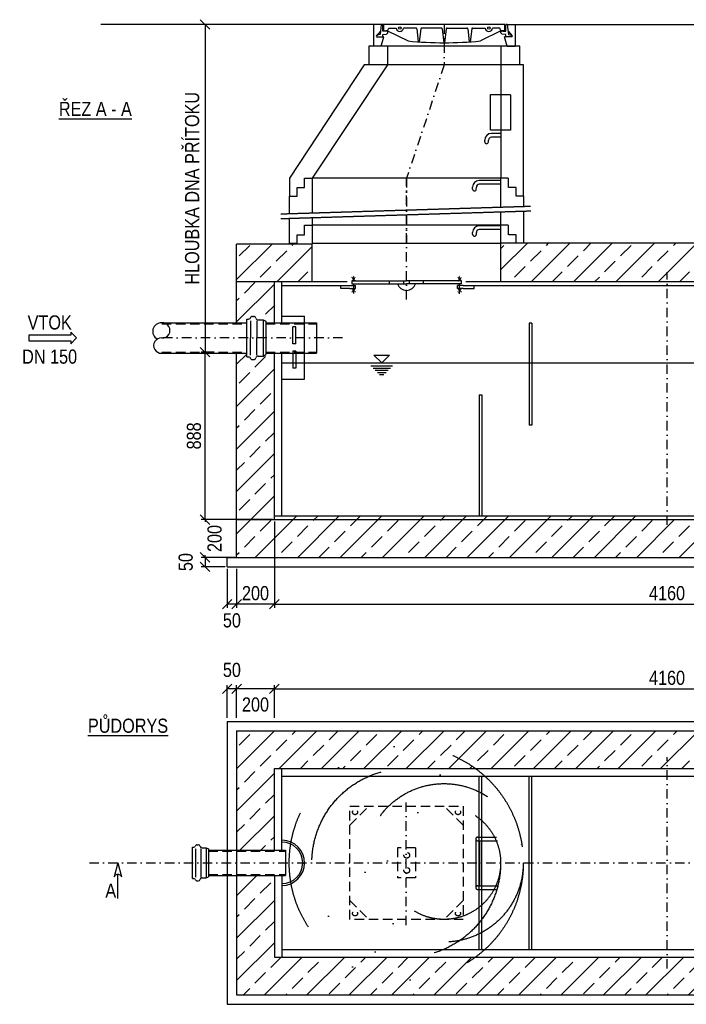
# Model space of a CAD drawing. Header units: millimetres. Extents: x 1 to 417021, y 3 to 99846.
# Tile 11 of 53: x 316206 to 319737, y 85414 to 90634. Entities that reach past the tile are written whole.
import ezdxf
from ezdxf.enums import TextEntityAlignment as Align

# ---------------------------------------------------------------- set-up
doc = ezdxf.new("R2010")
doc.units = ezdxf.units.MM
for name, pattern in [('DASHDOT', [1, 0.5, -0.25, 0, -0.25]), ('DASHED', [0.75, 0.5, -0.25]), ('DĚLICÍ', [31.75, 12.7, -6.35, 0, -6.35, 0, -6.35])]:
    doc.linetypes.add(name, pattern=pattern)
doc.layers.get('Defpoints').update_dxf_attribs({"color": 6, "lineweight": 5})
for name, color, linetype in [('AS-Koty', 4, 'Continuous'), ('AS-Nevid', 241, 'DASHED'), ('AS-Obrys', 7, 'Continuous'), ('AS-Osy', 4, 'DASHDOT'), ('AS-Srafy', 4, 'Continuous'), ('AS-Text', 7, 'Continuous')]:
    doc.layers.add(name, color=color, linetype=linetype)
doc.styles.add('ROMANS', font='ARIALN.TTF')
doc.styles.get("Standard").update_dxf_attribs({"font": 'arial.ttf'})
doc.dimstyles.new('K25', dxfattribs={"dimtxt": 50, "dimasz": 50, "dimexe": 20, "dimexo": 10, "dimgap": 20, "dimtad": 1, "dimdec": 0, "dimzin": 0, "dimtxsty": 'ROMANS', "dimblk": 'OBLIQUE', "dimcen": -40, "dimclrd": 4, "dimclre": 4, "dimclrt": 7, "dimadec": 0, "dimazin": 0, "dimtfac": 1, "dimtdec": 0, "dimtofl": 0, "dimtmove": 2, "dimatfit": 3, "dimldrblk": 'OBLIQUE', "dimfxl": 1, "dimtolj": 1, "dimarcsym": 0})

# ---------------------------------------------------------------- blocks, each defined once
blk = doc.blocks.new('ACTRIX_1')
at = {"color": 7, "linetype": 'Continuous', "ltscale": 25.4}
for p, q in [((28.8, 3.1), (0, 3.1)), ((35, 0), (28.8, 6.2)), ((28.8, 6.2), (28.8, 3.1)), ((28.8, -6.2), (35, 0)), ((0, -3.1), (28.8, -3.1)), ((28.8, -3.1), (28.8, -6.2))]:
    blk.add_line(p, q, dxfattribs=at)
at = {"layer": 'AS-Text', "linetype": 'Continuous', "ltscale": 25.4, "flags": 128}
blk.add_lwpolyline([(-15.7, -3.1), (28.8, -3.1), (28.8, -6.2), (35, 0), (28.8, 6.2), (28.8, 3.1), (-15.7, 3.1)], close=True, dxfattribs=at)
at = {"flags": 1}
blk.add_attdef('Text', (0, 0), '', height=0.125, dxfattribs=at)
blk = doc.blocks.new('_Oblique')
at = {"color": 0, "linetype": 'ByBlock', "lineweight": -2}
blk.add_line((-0.5, -0.5), (0.5, 0.5), dxfattribs=at)
blk = doc.blocks.new('*D162')
at = {"layer": 'AS-Koty', "color": 4, "linetype": 'Continuous', "lineweight": -2, "transparency": 16777216}
for p, q in [((317359.1, 90609.4), (317167.4, 90609.4)), ((317187.4, 90609.4), (317187.4, 88871.8)), ((317235.9, 88871.8), (317167.4, 88871.8))]:
    blk.add_line(p, q, dxfattribs=at)
at = {"layer": 'Defpoints', "color": 0, "linetype": 'Continuous', "transparency": 16777216}
for p in [(317369.1, 90609.4), (317187.4, 88871.8), (317245.9, 88871.8)]:
    blk.add_point(p, dxfattribs=at)
at = {"layer": 'AS-Koty', "color": 4, "linetype": 'Continuous', "lineweight": -2, "transparency": 16777216, "xscale": 50, "yscale": 50, "zscale": 50}
for p, rotation in [((317187.4, 90609.4), 90), ((317187.4, 88871.8), 270)]:
    blk.add_blockref('_Oblique', p, dxfattribs=dict(at, rotation=rotation))
at = {"layer": 'AS-Koty', "color": 7, "linetype": 'Continuous', "transparency": 16777216, "insert": (317119.5, 89740.6), "char_height": 75, "attachment_point": 5, "rotation": 90, "style": 'ROMANS'}
blk.add_mtext('\\A1;HLOUBKA DNA PŘÍTOKU', dxfattribs=at)
blk = doc.blocks.new('*D177')
at = {"layer": 'AS-Koty', "color": 4, "linetype": 'Continuous', "lineweight": -2, "transparency": 16777216}
for p, q in [((317554.8, 87974.3), (317554.8, 87515.4)), ((321714.8, 87974.3), (321714.8, 87515.4)), ((317554.8, 87535.4), (321714.8, 87535.4))]:
    blk.add_line(p, q, dxfattribs=at)
at = {"layer": 'Defpoints', "color": 0, "linetype": 'Continuous', "transparency": 16777216}
for p in [(317554.8, 87984.3), (321714.8, 87984.3), (321714.8, 87535.4)]:
    blk.add_point(p, dxfattribs=at)
at = {"layer": 'AS-Koty', "color": 4, "linetype": 'Continuous', "lineweight": -2, "transparency": 16777216, "xscale": 50, "yscale": 50, "zscale": 50, "rotation": 180}
blk.add_blockref('_Oblique', (317554.8, 87535.4), dxfattribs=at)
at = {"layer": 'AS-Koty', "color": 4, "linetype": 'Continuous', "lineweight": -2, "transparency": 16777216, "xscale": 50, "yscale": 50, "zscale": 50}
blk.add_blockref('_Oblique', (321714.8, 87535.4), dxfattribs=at)
at = {"layer": 'AS-Koty', "color": 7, "linetype": 'Continuous', "transparency": 16777216, "insert": (319634.8, 87593.7), "char_height": 75, "attachment_point": 5, "style": 'ROMANS'}
blk.add_mtext('\\A1;4160', dxfattribs=at)
blk = doc.blocks.new('*D178')
at = {"layer": 'AS-Koty', "color": 4, "linetype": 'Continuous', "lineweight": -2, "transparency": 16777216}
for p, q in [((317235.9, 88871.8), (317167.4, 88871.8)), ((317187.4, 87983.8), (317187.4, 88871.8)), ((317544.8, 87983.8), (317167.4, 87983.8))]:
    blk.add_line(p, q, dxfattribs=at)
at = {"layer": 'Defpoints', "color": 0, "linetype": 'Continuous', "transparency": 16777216}
for p in [(317187.4, 88871.8), (317245.9, 88871.8), (317554.8, 87983.8)]:
    blk.add_point(p, dxfattribs=at)
at = {"layer": 'AS-Koty', "color": 4, "linetype": 'Continuous', "lineweight": -2, "transparency": 16777216, "xscale": 50, "yscale": 50, "zscale": 50}
for p, rotation in [((317187.4, 88871.8), 90), ((317187.4, 87983.8), 270)]:
    blk.add_blockref('_Oblique', p, dxfattribs=dict(at, rotation=rotation))
at = {"layer": 'AS-Koty', "color": 7, "linetype": 'Continuous', "transparency": 16777216, "insert": (317129.1, 88427.8), "char_height": 75, "attachment_point": 5, "rotation": 90, "style": 'ROMANS'}
blk.add_mtext('\\A1;888', dxfattribs=at)
blk = doc.blocks.new('*D186')
at = {"layer": 'AS-Koty', "color": 4, "linetype": 'Continuous', "lineweight": -2, "transparency": 16777216}
for p, q in [((317554.8, 86933.9), (317554.8, 87106.5)), ((317554.8, 87086.5), (321714.8, 87086.5)), ((321714.8, 86933.9), (321714.8, 87106.5))]:
    blk.add_line(p, q, dxfattribs=at)
at = {"layer": 'Defpoints', "color": 0, "linetype": 'Continuous', "transparency": 16777216}
for p in [(321714.8, 87086.5), (317554.8, 86923.9), (321714.8, 86923.9)]:
    blk.add_point(p, dxfattribs=at)
at = {"layer": 'AS-Koty', "color": 4, "linetype": 'Continuous', "lineweight": -2, "transparency": 16777216, "xscale": 50, "yscale": 50, "zscale": 50, "rotation": 180}
blk.add_blockref('_Oblique', (317554.8, 87086.5), dxfattribs=at)
at = {"layer": 'AS-Koty', "color": 4, "linetype": 'Continuous', "lineweight": -2, "transparency": 16777216, "xscale": 50, "yscale": 50, "zscale": 50}
blk.add_blockref('_Oblique', (321714.8, 87086.5), dxfattribs=at)
at = {"layer": 'AS-Koty', "color": 7, "linetype": 'Continuous', "transparency": 16777216, "insert": (319634.8, 87144.8), "char_height": 75, "attachment_point": 5, "style": 'ROMANS'}
blk.add_mtext('\\A1;4160', dxfattribs=at)
blk = doc.blocks.new('*D187')
at = {"layer": 'AS-Koty', "color": 4, "linetype": 'Continuous', "lineweight": -2, "transparency": 16777216}
for p, q in [((317354.8, 86933.9), (317354.8, 87106.5)), ((317554.8, 87086.5), (317354.8, 87086.5)), ((317554.8, 86933.9), (317554.8, 87106.5))]:
    blk.add_line(p, q, dxfattribs=at)
at = {"layer": 'Defpoints', "color": 0, "linetype": 'Continuous', "transparency": 16777216}
for p in [(317354.8, 87086.5), (317354.8, 86923.9), (317554.8, 86923.9)]:
    blk.add_point(p, dxfattribs=at)
at = {"layer": 'AS-Koty', "color": 4, "linetype": 'Continuous', "lineweight": -2, "transparency": 16777216, "xscale": 50, "yscale": 50, "zscale": 50, "rotation": 180}
blk.add_blockref('_Oblique', (317354.8, 87086.5), dxfattribs=at)
at = {"layer": 'AS-Koty', "color": 4, "linetype": 'Continuous', "lineweight": -2, "transparency": 16777216, "xscale": 50, "yscale": 50, "zscale": 50}
blk.add_blockref('_Oblique', (317554.8, 87086.5), dxfattribs=at)
at = {"layer": 'AS-Koty', "color": 7, "linetype": 'Continuous', "transparency": 16777216, "insert": (317454.8, 87003.4), "char_height": 75, "attachment_point": 5, "style": 'ROMANS'}
blk.add_mtext('\\A1;200', dxfattribs=at)
blk = doc.blocks.new('*D188')
at = {"layer": 'AS-Koty', "color": 4, "linetype": 'Continuous', "lineweight": -2, "transparency": 16777216}
for p, q in [((317304.8, 86933.9), (317304.8, 87106.5)), ((317354.8, 87086.5), (317304.8, 87086.5)), ((317354.8, 86933.9), (317354.8, 87106.5))]:
    blk.add_line(p, q, dxfattribs=at)
at = {"layer": 'Defpoints', "color": 0, "linetype": 'Continuous', "transparency": 16777216}
for p in [(317304.8, 87086.5), (317304.8, 86923.9), (317354.8, 86923.9)]:
    blk.add_point(p, dxfattribs=at)
at = {"layer": 'AS-Koty', "color": 4, "linetype": 'Continuous', "lineweight": -2, "transparency": 16777216, "xscale": 50, "yscale": 50, "zscale": 50, "rotation": 180}
blk.add_blockref('_Oblique', (317304.8, 87086.5), dxfattribs=at)
at = {"layer": 'AS-Koty', "color": 4, "linetype": 'Continuous', "lineweight": -2, "transparency": 16777216, "xscale": 50, "yscale": 50, "zscale": 50}
blk.add_blockref('_Oblique', (317354.8, 87086.5), dxfattribs=at)
at = {"layer": 'AS-Koty', "color": 7, "linetype": 'Continuous', "transparency": 16777216, "insert": (317329.8, 87186.7), "char_height": 75, "attachment_point": 5, "style": 'ROMANS'}
blk.add_mtext('\\A1;50', dxfattribs=at)
blk = doc.blocks.new('*D189')
at = {"layer": 'AS-Koty', "color": 4, "linetype": 'Continuous', "lineweight": -2, "transparency": 16777216}
for p, q in [((317354.8, 87723.8), (317354.8, 87515.4)), ((317554.8, 87723.8), (317554.8, 87515.4)), ((317554.8, 87535.4), (317354.8, 87535.4))]:
    blk.add_line(p, q, dxfattribs=at)
at = {"layer": 'Defpoints', "color": 0, "linetype": 'Continuous', "transparency": 16777216}
for p in [(317354.8, 87733.8), (317554.8, 87733.8), (317354.8, 87535.4)]:
    blk.add_point(p, dxfattribs=at)
at = {"layer": 'AS-Koty', "color": 4, "linetype": 'Continuous', "lineweight": -2, "transparency": 16777216, "xscale": 50, "yscale": 50, "zscale": 50, "rotation": 180}
blk.add_blockref('_Oblique', (317354.8, 87535.4), dxfattribs=at)
at = {"layer": 'AS-Koty', "color": 4, "linetype": 'Continuous', "lineweight": -2, "transparency": 16777216, "xscale": 50, "yscale": 50, "zscale": 50}
blk.add_blockref('_Oblique', (317554.8, 87535.4), dxfattribs=at)
at = {"layer": 'AS-Koty', "color": 7, "linetype": 'Continuous', "transparency": 16777216, "insert": (317454.8, 87593.7), "char_height": 75, "attachment_point": 5, "style": 'ROMANS'}
blk.add_mtext('\\A1;200', dxfattribs=at)
blk = doc.blocks.new('*D190')
at = {"layer": 'AS-Koty', "color": 4, "linetype": 'Continuous', "lineweight": -2, "transparency": 16777216}
for p, q in [((317304.8, 87723.8), (317304.8, 87515.4)), ((317354.8, 87723.8), (317354.8, 87515.4)), ((317354.8, 87535.4), (317304.8, 87535.4))]:
    blk.add_line(p, q, dxfattribs=at)
at = {"layer": 'Defpoints', "color": 0, "linetype": 'Continuous', "transparency": 16777216}
for p in [(317304.8, 87733.8), (317354.8, 87733.8), (317304.8, 87535.4)]:
    blk.add_point(p, dxfattribs=at)
at = {"layer": 'AS-Koty', "color": 4, "linetype": 'Continuous', "lineweight": -2, "transparency": 16777216, "xscale": 50, "yscale": 50, "zscale": 50, "rotation": 180}
blk.add_blockref('_Oblique', (317304.8, 87535.4), dxfattribs=at)
at = {"layer": 'AS-Koty', "color": 4, "linetype": 'Continuous', "lineweight": -2, "transparency": 16777216, "xscale": 50, "yscale": 50, "zscale": 50}
blk.add_blockref('_Oblique', (317354.8, 87535.4), dxfattribs=at)
at = {"layer": 'AS-Koty', "color": 7, "linetype": 'Continuous', "transparency": 16777216, "insert": (317329.8, 87449.3), "char_height": 75, "attachment_point": 5, "style": 'ROMANS'}
blk.add_mtext('\\A1;50', dxfattribs=at)
blk = doc.blocks.new('*D191')
at = {"layer": 'AS-Koty', "color": 4, "linetype": 'Continuous', "lineweight": -2, "transparency": 16777216}
for p, q in [((317336.7, 87983.8), (317167.4, 87983.8)), ((317187.4, 87983.8), (317187.4, 87972.2)), ((317344.8, 87783.8), (317167.4, 87783.8)), ((317187.4, 87783.8), (317187.4, 87795.5))]:
    blk.add_line(p, q, dxfattribs=at)
at = {"layer": 'Defpoints', "color": 0, "linetype": 'Continuous', "transparency": 16777216}
for p in [(317346.7, 87983.8), (317187.4, 87783.8), (317354.8, 87783.8)]:
    blk.add_point(p, dxfattribs=at)
at = {"layer": 'AS-Koty', "color": 4, "linetype": 'Continuous', "lineweight": -2, "transparency": 16777216, "xscale": 50, "yscale": 50, "zscale": 50}
for p, rotation in [((317187.4, 87983.8), 90), ((317187.4, 87783.8), 270)]:
    blk.add_blockref('_Oblique', p, dxfattribs=dict(at, rotation=rotation))
at = {"layer": 'AS-Koty', "color": 7, "linetype": 'Continuous', "transparency": 16777216, "insert": (317238.3, 87883.8), "char_height": 75, "attachment_point": 5, "rotation": 90, "style": 'ROMANS'}
blk.add_mtext('\\A1;200', dxfattribs=at)
blk = doc.blocks.new('*D192')
at = {"layer": 'AS-Koty', "color": 4, "linetype": 'Continuous', "lineweight": -2, "transparency": 16777216}
for p, q in [((317344.8, 87783.8), (317167.4, 87783.8)), ((317187.4, 87783.8), (317187.4, 87733.8)), ((317294.8, 87733.8), (317167.4, 87733.8))]:
    blk.add_line(p, q, dxfattribs=at)
at = {"layer": 'Defpoints', "color": 0, "linetype": 'Continuous', "transparency": 16777216}
for p in [(317354.8, 87783.8), (317187.4, 87733.8), (317304.8, 87733.8)]:
    blk.add_point(p, dxfattribs=at)
at = {"layer": 'AS-Koty', "color": 4, "linetype": 'Continuous', "lineweight": -2, "transparency": 16777216, "xscale": 50, "yscale": 50, "zscale": 50}
for p, rotation in [((317187.4, 87783.8), 90), ((317187.4, 87733.8), 270)]:
    blk.add_blockref('_Oblique', p, dxfattribs=dict(at, rotation=rotation))
at = {"layer": 'AS-Koty', "color": 7, "linetype": 'Continuous', "transparency": 16777216, "insert": (317085.2, 87758.8), "char_height": 75, "attachment_point": 5, "rotation": 90, "style": 'ROMANS'}
blk.add_mtext('\\A1;50', dxfattribs=at)

msp = doc.modelspace()

# ---------------------------------------------------------------- hatches: boundary and pattern name
at = {"layer": 'AS-Srafy'}
h = msp.add_hatch(dxfattribs=at)
h.set_pattern_fill('ANSI33', color=256, scale=25, style=0)
h.paths.add_polyline_path([(317754.824, 89444.351), (317354.824, 89444.351), (317354.824, 89244.351), (317554.824, 89244.351), (317754.824, 89244.351)])
h.paths.add_polyline_path([(317554.824, 89244.351), (317354.824, 89244.351), (317354.824, 89027.198), (317409.304, 89027.198), (317409.304, 89046.883), (317416.951, 89046.883, 0.19152204), (317425.78, 89050.394, -0.32679362), (317438.238, 89061.517), (317445.108, 89061.517, -0.30920035), (317457.349, 89051.271, 0.32582716), (317469.59, 89042.347), (317495.417, 89042.347), (317509.831, 89035.234), (317509.831, 89027.198), (317554.824, 89027.198)])
h.paths.add_polyline_path([(317554.824, 88866.484), (317509.831, 88866.484), (317509.831, 88858.448), (317495.417, 88851.336), (317469.59, 88851.336, 0.32582716), (317457.349, 88842.411, -0.30920035), (317445.108, 88832.165), (317438.238, 88832.165, -0.32679362), (317425.78, 88843.289, 0.19152204), (317416.951, 88846.799), (317409.304, 88846.799), (317409.304, 88866.484), (317354.824, 88866.484), (317354.824, 87983.841), (317554.824, 87983.841)], flags=17)
h.paths.add_polyline_path([(321914.824, 87984.341), (321914.824, 88803.637), (321674.824, 88803.637), (321674.824, 88004.341), (317554.824, 88004.341), (317554.824, 88866.484), (317509.831, 88866.484), (317509.831, 88858.448), (317495.417, 88851.336), (317469.59, 88851.336, 0.32582716), (317457.349, 88842.411, -0.30920035), (317445.108, 88832.165), (317438.238, 88832.165, -0.32679362), (317425.78, 88843.289, 0.19152204), (317416.951, 88846.799), (317409.304, 88846.799), (317409.304, 88866.484), (317354.824, 88866.484), (317354.824, 87983.841), (317354.824, 87783.841), (321914.824, 87783.841)])
h.paths.add_polyline_path([(321714.824, 88803.637), (321674.824, 88803.637), (321674.824, 88004.341), (321714.824, 88004.341)], flags=16)
h.paths.add_polyline_path([(321714.824, 88004.341), (319634.824, 88004.341), (319634.824, 87984.341), (321714.824, 87984.341)], flags=16)
h = msp.add_hatch(dxfattribs=at)
h.set_pattern_fill('ANSI33', color=256, scale=25, style=0)
h.paths.add_polyline_path([(320394.824, 89449.351), (318754.824, 89449.352), (318754.824, 89244.351), (320394.824, 89244.351)])
h = msp.add_hatch(dxfattribs=at)
h.set_pattern_fill('ANSI33', color=256, scale=25, style=0)
h.paths.add_polyline_path([(317554.824, 88866.484), (317509.831, 88866.484), (317509.831, 88858.448), (317495.417, 88851.336), (317469.59, 88851.336, 0.32582716), (317457.349, 88842.411, -0.30920035), (317445.108, 88832.165), (317438.238, 88832.165, -0.32679362), (317425.78, 88843.289, 0.19152204), (317416.951, 88846.799), (317409.304, 88846.799), (317409.304, 88866.484), (317354.824, 88866.484), (317354.824, 87983.841), (317554.824, 87983.841)])
h = msp.add_hatch(dxfattribs=at)
h.set_pattern_fill('ANSI33', color=256, scale=25, style=0)
h.set_pattern_definition([(45, (0, 774.63), (-112.2532, 112.2532), []), (45, (112.25, 774.63), (-112.2532, 112.2532), [79.375, -39.6875])])
h.paths.add_polyline_path([(318620.062, 86664.267), (320646.85, 86664.267, -0.32732683), (321380.062, 86664.267), (321714.824, 86664.267), (321714.824, 86235.695), (321914.824, 86235.695), (321914.824, 86864.267), (317354.824, 86864.267), (317354.824, 86231.231), (317554.824, 86231.231), (317554.824, 86664.267), (317886.85, 86664.267, -0.32732688)])
h.paths.add_polyline_path([(321914.824, 86092.839), (321714.824, 86092.839), (321714.824, 85664.267), (321380.062, 85664.267, -0.32732684), (320646.85, 85664.267), (318620.062, 85664.267, -0.32732679), (317886.85, 85664.267), (317554.824, 85664.267), (317554.824, 86097.303), (317354.824, 86097.303), (317354.824, 85464.267), (321914.824, 85464.267)])
h.paths.add_polyline_path([(321380.062, 85664.267), (320646.85, 85664.267, 0.32732684)], flags=17)
h.paths.add_polyline_path([(320646.85, 86664.267), (321380.062, 86664.267, 0.32732683)], flags=17)
h.paths.add_polyline_path([(317886.85, 86664.267), (318620.062, 86664.267, 0.32732688)], flags=17)
h.paths.add_polyline_path([(318620.062, 85664.267), (317886.85, 85664.267, 0.32732679)], flags=17)

# ---------------------------------------------------------------- linework, layer by layer
msp.add_line((318874.824, 90394.352), (318030.787, 90394.352))
at = {"layer": 'AS-Nevid'}
for p, q in [((318754.824, 90238.284), (318805.722, 90238.284)), ((318805.722, 90238.284), (318805.722, 90048.19)), ((318805.722, 90048.19), (318754.824, 90048.19)), ((317714.824, 89794.352), (317754.824, 89794.352)), ((317714.824, 89744.352), (317714.824, 89794.352)), ((318754.824, 89794.352), (317754.824, 89794.352)), ((318794.824, 89794.352), (318754.824, 89794.352)), ((318794.824, 89744.352), (318794.824, 89794.352)), ((317674.824, 89699.352), (317674.824, 89744.352)), ((317674.824, 89744.352), (317714.824, 89744.352)), ((318834.824, 89744.352), (318794.824, 89744.352)), ((318834.824, 89699.352), (318834.824, 89744.352)), ((317634.824, 89699.352), (317674.824, 89699.352)), ((318874.824, 89699.352), (318834.824, 89699.352)), ((317589.074, 89604.947), (318911.935, 89645.809)), ((317589.846, 89579.959), (318912.707, 89620.821)), ((317714.824, 89544.352), (317754.824, 89544.352)), ((317714.824, 89494.352), (317714.824, 89544.352)), ((318754.824, 89544.352), (317754.824, 89544.352)), ((318794.824, 89544.352), (318754.824, 89544.352)), ((318794.824, 89494.352), (318794.824, 89544.352)), ((317674.824, 89449.352), (317674.824, 89494.352)), ((317674.824, 89494.352), (317714.824, 89494.352)), ((318834.824, 89494.352), (318794.824, 89494.352)), ((318834.824, 89449.352), (318834.824, 89494.352)), ((317634.824, 89449.352), (317674.824, 89449.352)), ((317754.824, 89449.352), (318754.824, 89449.352)), ((318874.824, 89449.352), (318834.824, 89449.352)), ((317427.489, 89038.583), (317427.489, 88946.841)), ((317461.604, 89038.583), (317461.604, 88946.841)), ((317495.417, 89042.347), (317495.417, 88851.336)), ((317427.489, 88855.099), (317427.489, 88946.841)), ((317461.604, 88855.099), (317461.604, 88946.841)), ((317136.678, 86240.719), (317136.678, 86087.815)), ((317165.107, 86240.719), (317165.107, 86087.815)), ((317193.284, 86243.855), (317193.284, 86084.679))]:
    msp.add_line(p, q, dxfattribs=at)
at = {"layer": 'AS-Nevid', "ltscale": 100}
for p, q in [((316958.18, 89021.841), (317408.977, 89021.841)), ((317509.831, 89021.841), (317777.153, 89021.841)), ((316958.18, 88871.841), (317408.977, 88871.841)), ((317509.831, 88871.841), (317777.153, 88871.841)), ((317954.824, 86464.267), (318554.824, 86464.267)), ((317954.824, 85864.267), (317954.824, 86464.267)), ((317954.824, 86364.267), (318054.824, 86464.267)), ((318554.824, 86364.267), (318454.824, 86464.267)), ((318554.824, 86464.267), (318554.824, 85864.267)), ((318207.324, 86244.267), (318207.324, 86084.267)), ((318302.324, 86244.267), (318207.324, 86244.267)), ((318302.324, 86244.267), (318302.324, 86084.267)), ((317205.296, 86226.767), (317612.681, 86226.767)), ((317205.296, 86101.767), (317612.681, 86101.767)), ((318302.324, 86084.267), (318207.324, 86084.267)), ((317954.824, 85964.267), (318054.824, 85864.267)), ((318554.824, 85964.267), (318454.824, 85864.267)), ((318554.824, 85864.267), (317954.824, 85864.267))]:
    msp.add_line(p, q, dxfattribs=at)
at = {"layer": 'AS-Nevid', "linetype": 'DĚLICÍ', "ltscale": 50}
for p, q in [((318622.102, 86290.991), (318622.102, 86032.876)), ((318632.102, 86300.991), (318731.396, 86300.991)), ((318632.102, 86280.991), (318736.741, 86280.991)), ((318642.102, 86280.991), (318642.102, 86042.876)), ((318632.102, 86042.876), (318736.741, 86042.876)), ((318632.102, 86022.876), (318731.396, 86022.876))]:
    msp.add_line(p, q, dxfattribs=at)
for centre, radius in [((318253.456, 86164.267), 620), ((318253.456, 86164.267), 500), ((318453.456, 86164.267), 420), ((318453.456, 86164.267), 300)]:
    msp.add_circle(centre, radius, dxfattribs=at)
at = {"layer": 'AS-Nevid', "ltscale": 100}
for centre, radius in [((317982.061, 86432.815), 13.26), ((318527.586, 86432.815), 13.26), ((318256.192, 86204.4), 15), ((318256.192, 86124.51), 15), ((317982.061, 85895.72), 13.26), ((318527.586, 85895.72), 13.26)]:
    msp.add_circle(centre, radius, dxfattribs=at)
at = {"layer": 'AS-Nevid', "linetype": 'DĚLICÍ', "ltscale": 50}
for centre in [(318632.102, 86290.991), (318632.102, 86032.876)]:
    msp.add_arc(centre, 10, 90, 270, dxfattribs=at)
at = {"layer": 'AS-Obrys'}
for p, q in [((318629.824, 90609.352), (316634.694, 90609.352)), ((318079.824, 90609.352), (318079.824, 90494.352)), ((318120.869, 90609.352), (318079.824, 90609.352)), ((318116.952, 90573.33), (318095.519, 90549.522)), ((318120.869, 90609.352), (318115.036, 90555.71)), ((318120.869, 90609.352), (318129.52, 90609.352)), ((318129.52, 90573.611), (318129.52, 90609.352)), ((318144.932, 90574.039), (318129.52, 90573.611)), ((318775.128, 90609.352), (318134.52, 90609.352)), ((318134.52, 90575.472), (318134.52, 90609.352)), ((318134.52, 90575.472), (318154.519, 90575.472)), ((318149.968, 90574.575), (318147.185, 90574.575)), ((318154.519, 90575.472), (318161.249, 90590.266)), ((318154.519, 90575.472), (318262.729, 90521.95)), ((318154.968, 90564.925), (318154.968, 90569.575)), ((318161.249, 90590.266), (318199.835, 90590.266)), ((318304.017, 90590.266), (318238.007, 90590.266)), ((318308.989, 90585.794), (318317.358, 90517.058)), ((318330.196, 90585.794), (318321.792, 90516.733)), ((318438.945, 90590.266), (318335.168, 90590.266)), ((318443.917, 90585.794), (318452.829, 90511.95)), ((318465.124, 90585.794), (318456.211, 90511.95)), ((318470.096, 90590.266), (318573.873, 90590.266)), ((318578.845, 90585.794), (318587.249, 90516.727)), ((318600.052, 90585.794), (318591.682, 90517.052)), ((318605.024, 90590.266), (318671.641, 90590.266)), ((318755.128, 90575.472), (318646.394, 90521.95)), ((318748.398, 90590.266), (318709.812, 90590.266)), ((318755.128, 90575.472), (318748.398, 90590.266)), ((318754.68, 90564.925), (318754.68, 90569.575)), ((318775.128, 90575.472), (318755.128, 90575.472)), ((318759.68, 90574.575), (318762.463, 90574.575)), ((318764.716, 90574.039), (318780.128, 90573.611)), ((318775.128, 90575.472), (318775.128, 90609.352)), ((318788.779, 90609.352), (318780.128, 90609.352)), ((318780.128, 90573.611), (318780.128, 90609.352)), ((318788.779, 90609.352), (318794.612, 90555.71)), ((318788.779, 90609.352), (318829.824, 90609.352)), ((318792.696, 90573.33), (318814.128, 90549.522)), ((318829.824, 90609.352), (318829.824, 90494.352)), ((318829.824, 90609.352), (319839.824, 90609.352)), ((318095.128, 90544.352), (318135.301, 90544.352)), ((318115.036, 90555.71), (318100.794, 90553.104)), ((318120.869, 90494.352), (318135.301, 90544.352)), ((318129.52, 90554.987), (318148.687, 90558.436)), ((318129.52, 90544.352), (318129.52, 90554.987)), ((318148.687, 90558.436), (318152.447, 90560.583)), ((318760.961, 90558.436), (318757.201, 90560.583)), ((318780.128, 90554.987), (318760.961, 90558.436)), ((318788.779, 90494.352), (318774.347, 90544.352)), ((318814.52, 90544.352), (318774.347, 90544.352)), ((318780.128, 90544.352), (318780.128, 90554.987)), ((318794.612, 90555.71), (318808.854, 90553.104)), ((318754.824, 90494.352), (318154.824, 90494.352)), ((318699.175, 90238.284), (318754.824, 90238.284)), ((318699.175, 90048.19), (318699.175, 90238.284)), ((318754.824, 90048.19), (318699.175, 90048.19)), ((318669.179, 89986.485), (318669.179, 89996.485)), ((318688.972, 89986.485), (318689.179, 89996.485)), ((318754.824, 90031.485), (318704.179, 90031.485)), ((318754.824, 90011.485), (318704.179, 90011.485)), ((318604.824, 89736.485), (318604.824, 89746.485)), ((318624.617, 89736.485), (318624.824, 89746.485)), ((318754.824, 89781.485), (318639.824, 89781.485)), ((318754.824, 89761.485), (318639.824, 89761.485)), ((318755.031, 89541.485), (318640.031, 89541.485)), ((318605.031, 89496.485), (318605.031, 89506.485)), ((318624.824, 89496.485), (318625.031, 89506.485)), ((318755.031, 89521.485), (318640.031, 89521.485)), ((317354.824, 89244.351), (317354.824, 89444.351)), ((317754.824, 89244.351), (317754.824, 89444.351)), ((318754.824, 89244.351), (318754.824, 89449.352)), ((317438.238, 89061.517), (317445.108, 89061.517)), ((316958.18, 89027.198), (317409.304, 89027.198)), ((317409.304, 89046.883), (317416.951, 89046.883)), ((317409.304, 88846.799), (317409.304, 89046.883)), ((317469.59, 89042.347), (317495.417, 89042.347)), ((317495.417, 89042.347), (317509.831, 89035.234)), ((317509.831, 89035.234), (317509.831, 89035.234)), ((317509.831, 89035.234), (317509.831, 88858.448)), ((317509.831, 89027.198), (317777.48, 89027.198)), ((316958.18, 88866.484), (317409.304, 88866.484)), ((317409.304, 88846.799), (317409.304, 88846.799)), ((317409.304, 88846.799), (317416.951, 88846.799)), ((317469.59, 88851.336), (317495.417, 88851.336)), ((317495.417, 88851.336), (317509.831, 88858.448)), ((317509.831, 88866.484), (317777.48, 88866.484)), ((317509.831, 88858.448), (317509.831, 88858.448)), ((317438.238, 88832.165), (317445.108, 88832.165)), ((317121.524, 86080.899), (317121.524, 86247.635)), ((317121.524, 86247.635), (317127.896, 86247.635)), ((317145.635, 86259.83), (317151.36, 86259.83)), ((317171.762, 86243.855), (317193.284, 86243.855)), ((317193.284, 86243.855), (317205.296, 86237.928)), ((317205.296, 86237.928), (317205.296, 86090.606)), ((317205.296, 86237.928), (317205.296, 86237.928)), ((317205.296, 86231.231), (317612.954, 86231.231)), ((317121.524, 86080.899), (317121.524, 86080.899)), ((317121.524, 86080.899), (317127.896, 86080.899)), ((317171.762, 86084.679), (317193.284, 86084.679)), ((317193.284, 86084.679), (317205.296, 86090.606)), ((317205.296, 86097.303), (317612.954, 86097.303)), ((317205.296, 86090.606), (317205.296, 86090.606)), ((317145.635, 86068.704), (317151.36, 86068.704))]:
    msp.add_line(p, q, dxfattribs=at)
at = {"layer": 'AS-Obrys', "color": 3}
for p, q in [((318120.869, 90494.352), (318079.824, 90494.352)), ((318788.779, 90494.352), (318829.824, 90494.352))]:
    msp.add_line(p, q, dxfattribs=at)
at = {"layer": 'AS-Obrys', "color": 7, "linetype": 'Continuous'}
for p, q in [((317754.824, 89444.351), (317354.824, 89444.351)), ((320394.824, 89449.351), (318754.824, 89449.352)), ((317554.824, 89244.351), (317354.824, 89244.351)), ((317354.824, 89027.198), (317354.824, 89244.351)), ((317554.824, 89027.198), (317554.824, 89244.351)), ((317939.824, 89244.351), (317554.824, 89244.351)), ((317594.824, 89027.198), (317594.824, 89244.351)), ((317594.824, 89224.351), (317954.824, 89224.351)), ((317906.146, 89209.351), (317906.146, 89224.351)), ((317954.824, 89224.351), (317984.824, 89224.351)), ((317964.824, 89249.351), (318254.824, 89249.351)), ((317964.824, 89249.351), (317964.824, 89234.351)), ((317964.824, 89234.351), (318254.824, 89234.351)), ((317984.824, 89209.351), (317984.824, 89224.351)), ((318164.824, 89234.351), (318164.824, 89249.351)), ((318239.824, 89234.351), (318239.824, 89249.351)), ((318544.824, 89249.351), (318254.824, 89249.351)), ((318544.824, 89234.351), (318254.824, 89234.351)), ((318269.824, 89234.351), (318269.824, 89249.351)), ((318344.824, 89234.351), (318344.824, 89249.351)), ((318554.824, 89224.351), (318524.824, 89224.351)), ((318524.824, 89209.351), (318524.824, 89224.351)), ((318544.824, 89249.351), (318544.824, 89234.351)), ((318554.824, 89224.351), (320714.824, 89224.351)), ((320699.824, 89244.351), (318569.824, 89244.351)), ((318613.13, 89209.351), (318613.13, 89224.351)), ((317954.824, 89209.351), (317906.146, 89209.351)), ((317954.824, 89209.351), (317984.824, 89209.351)), ((318554.824, 89209.351), (318524.824, 89209.351)), ((318554.824, 89209.351), (318613.13, 89209.351)), ((317594.824, 89063.11), (317714.825, 89063.11)), ((317714.825, 88727.8), (317714.825, 89063.11)), ((317652.522, 88916.401), (317652.522, 89006.402)), ((317668.393, 89006.402), (317652.522, 89006.402)), ((317668.393, 88916.401), (317668.393, 89006.402)), ((317777.48, 89027.198), (317777.48, 88866.484)), ((318904.12, 89025.623), (318904.12, 88484.341)), ((318919.12, 89025.623), (318904.12, 89025.623)), ((318919.12, 89025.623), (318919.12, 88484.341)), ((317668.393, 88916.401), (317652.522, 88916.401)), ((317354.824, 87983.841), (317354.824, 88866.484)), ((317554.824, 87984.341), (317554.824, 88866.484)), ((317594.824, 88004.341), (317594.824, 88866.484)), ((317668.393, 88876.401), (317652.522, 88876.401)), ((317652.522, 88876.401), (317652.522, 88786.401)), ((317668.393, 88876.401), (317668.393, 88786.401)), ((318081.762, 88855.951), (318164.962, 88855.951)), ((318081.762, 88855.951), (318123.362, 88814.351)), ((318123.362, 88814.351), (318164.962, 88855.951)), ((317668.393, 88786.401), (317652.522, 88786.401)), ((317594.824, 88727.8), (317714.825, 88727.8)), ((318639.12, 88645.623), (318639.12, 88004.341)), ((318639.12, 88645.623), (318654.12, 88645.623)), ((318654.12, 88645.623), (318654.12, 88004.341)), ((318919.12, 88484.341), (318904.12, 88484.341)), ((317354.824, 87983.841), (320914.824, 87983.841)), ((317354.824, 87783.841), (317354.824, 87983.841)), ((317554.824, 88004.341), (321714.824, 88004.341)), ((317554.824, 87984.341), (321914.824, 87984.341)), ((317304.824, 87783.841), (321964.824, 87783.841)), ((317304.824, 87733.841), (317304.824, 87783.841)), ((317304.824, 87733.841), (321964.824, 87733.841)), ((317304.824, 86914.267), (321964.824, 86914.267)), ((317304.824, 86914.267), (317304.824, 85414.267)), ((317354.824, 86864.267), (321914.824, 86864.267)), ((317354.824, 86864.267), (317354.824, 85464.267)), ((317554.824, 86664.267), (321714.824, 86664.267)), ((317554.824, 86231.231), (317554.824, 86664.267)), ((317594.824, 86231.231), (317594.824, 86664.267)), ((317594.824, 86624.267), (321674.824, 86624.267)), ((318639.12, 85704.267), (318639.12, 86624.267)), ((318654.12, 85704.267), (318654.12, 86624.267)), ((318904.12, 85704.267), (318904.12, 86624.267)), ((318919.12, 85704.267), (318919.12, 86624.267)), ((317121.524, 86092.838), (317121.524, 86235.696)), ((317612.954, 86231.231), (317612.954, 86097.303)), ((317554.824, 86097.303), (317554.824, 85664.267)), ((317594.824, 86097.303), (317594.824, 85664.267)), ((317554.824, 85664.267), (321714.824, 85664.267)), ((317594.824, 85704.267), (321674.824, 85704.267)), ((317354.824, 85464.267), (321914.824, 85464.267)), ((317304.824, 85414.267), (321964.824, 85414.267))]:
    msp.add_line(p, q, dxfattribs=at)
at = {"layer": 'AS-Obrys', "linetype": 'Continuous'}
for p, q in [((317594.824, 88814.351), (321328.8, 88814.351)), ((318066.162, 88798.751), (318180.562, 88798.751)), ((318077.602, 88787.311), (318169.122, 88787.311)), ((318089.042, 88775.871), (318157.682, 88775.871)), ((318100.482, 88764.431), (318146.242, 88764.431)), ((318111.922, 88752.991), (318134.802, 88752.991)), ((318123.362, 88741.551), (318123.362, 88741.551))]:
    msp.add_line(p, q, dxfattribs=at)
at = {"layer": 'AS-Obrys', "color": 3}
for points in [[(318154.824, 90494.352), (318054.824, 90494.352), (318054.824, 90394.352), (318030.787, 90394.352), (317634.824, 89794.352), (317634.824, 89699.352)], [(318154.824, 90494.352), (318154.824, 90394.352), (317754.824, 89794.352), (317754.824, 89794.352)], [(318754.824, 90494.352), (318754.824, 89794.352)], [(318874.824, 89699.352), (318874.824, 90394.352), (318854.824, 90394.352), (318854.824, 90494.352), (318754.824, 90494.352)], [(317754.824, 89794.352), (317754.824, 89610.067)], [(318754.824, 89640.956), (318754.824, 89794.352)], [(317634.824, 89606.36), (317634.824, 89699.352)], [(318874.824, 89699.352), (318874.824, 89644.663)], [(317634.824, 89449.352), (317634.824, 89581.348)], [(317754.824, 89585.055), (317754.824, 89449.352)], [(318754.824, 89449.352), (318754.824, 89615.944)], [(318874.824, 89619.651), (318874.824, 89449.352)]]:
    msp.add_lwpolyline(points, dxfattribs=at)
at = {"layer": 'AS-Obrys'}
for centre in [(318218.921, 90590.266), (318690.727, 90590.266)]:
    msp.add_circle(centre, 6.972, dxfattribs=at)
for centre, radius, start, end in [((318147.185, 90569.575), 5, 90, 116.77714), ((318149.968, 90569.575), 5, 0, 90), ((318218.921, 90590.266), 19.086, 180, 0), ((318304.017, 90585.266), 5, 6.067531, 90), ((318335.168, 90585.266), 5, 90, 173.932469), ((318438.945, 90585.266), 5, 6.067531, 90), ((318470.096, 90585.266), 5, 90, 173.932469), ((318573.873, 90585.266), 5, 6.067531, 90), ((318605.024, 90585.266), 5, 90, 173.932469), ((318690.727, 90590.266), 19.086, 180, 0), ((318759.68, 90569.575), 5, 90, 180), ((318762.463, 90569.575), 5, 63.22286, 90), ((318101.443, 90546.473), 6.662, 95.596517, 198.565603), ((318149.968, 90564.925), 5, 299.724611, 0), ((318454.562, 92356.937), 1844.988, 264.031884, 275.968116), ((318759.68, 90564.925), 5, 180, 240.275389), ((318808.204, 90546.473), 6.662, 341.434397, 84.403483), ((318704.179, 89996.485), 35, 90, 180), ((318704.179, 89996.485), 15, 90, 180), ((318678.972, 89986.485), 10, 180, 0), ((318678.972, 89986.485), 10, 180, 0), ((318678.972, 89986.485), 10, 180, 0), ((318614.617, 89736.485), 10, 180, 0), ((318614.617, 89736.485), 10, 180, 0), ((318614.617, 89736.485), 10, 180, 0), ((318639.824, 89746.485), 35, 90, 180), ((318639.824, 89746.485), 15, 90, 180), ((318640.031, 89506.485), 35, 90, 180), ((318614.824, 89496.485), 10, 180, 0), ((318614.824, 89496.485), 10, 180, 0), ((318640.031, 89506.485), 15, 90, 180), ((317439.61, 89047.443), 14.141, 95.567854, 167.956101), ((317443.736, 89047.443), 14.141, 15.705638, 84.432146), ((316955.712, 88981.761), 45.506, 86.890356, 242.763216), ((316961.404, 88987.021), 40.308, 265.41194, 94.58806), ((317416.951, 89059.74), 12.857, 270, 313.368447), ((317469.59, 89055.204), 12.857, 197.811936, 270), ((316955.431, 88906.663), 40.273, 86.086461, 273.913539), ((317416.951, 88833.942), 12.857, 46.631553, 90), ((317469.59, 88838.478), 12.857, 90, 162.188064), ((317439.61, 88846.239), 14.141, 192.043899, 264.432146), ((317443.736, 88846.239), 14.141, 275.567854, 344.294362), ((317127.896, 86258.35), 10.714, 270, 313.368447), ((317146.778, 86248.102), 11.784, 95.567854, 167.956101), ((317150.217, 86248.102), 11.784, 15.705638, 84.432146), ((317171.762, 86254.569), 10.714, 197.811936, 270), ((317127.896, 86070.184), 10.714, 46.631553, 90), ((317171.762, 86073.965), 10.714, 90, 162.188064), ((317146.778, 86080.432), 11.784, 192.043899, 264.432146), ((317150.217, 86080.432), 11.784, 275.567854, 344.294362)]:
    msp.add_arc(centre, radius, start, end, dxfattribs=at)
at = {"layer": 'AS-Obrys', "color": 7, "linetype": 'Continuous'}
for centre, radius, start, end in [((318254.824, 89249.351), 50, 197.457062, 342.542938), ((317594.824, 86164.267), 120, 270.000031, 89.145233), ((317594.824, 86164.267), 110, 270, 89.999985)]:
    msp.add_arc(centre, radius, start, end, dxfattribs=at)
at = {"layer": 'AS-Osy', "linetype": 'DASHDOT', "ltscale": 100}
for p, q in [((318454.824, 90609.352), (318454.824, 90394.352)), ((318454.824, 90394.352), (318254.824, 89794.352)), ((318254.824, 89151.646), (318254.824, 89794.352)), ((318254.824, 89794.352), (318254.824, 89449.352)), ((319634.824, 87956.349), (319634.824, 89295.037)), ((317974.944, 89181.987), (317974.944, 89257.986)), ((318536.343, 89181.477), (318536.343, 89259.956)), ((317916.044, 88946.841), (316958.18, 88946.841)), ((319634.824, 85603.772), (319634.824, 86724.762)), ((318253.456, 85834.183), (318253.456, 86494.351)), ((316574.62, 86164.267), (322635.851, 86164.267))]:
    msp.add_line(p, q, dxfattribs=at)
at = {"layer": 'AS-Osy', "linetype": 'DASHDOT'}
for p, q in [((317965.944, 89249.365), (317983.944, 89267.365)), ((317983.944, 89249.365), (317965.944, 89267.365)), ((317974.944, 89258.365), (317974.944, 89276.365)), ((318527.343, 89249.365), (318545.343, 89267.365)), ((318545.343, 89249.365), (318527.343, 89267.365)), ((318536.343, 89258.365), (318536.343, 89276.365)), ((317965.944, 89190.987), (317983.944, 89208.987)), ((317983.944, 89190.987), (317965.944, 89208.987)), ((318527.343, 89190.477), (318545.343, 89208.477)), ((318545.343, 89190.477), (318527.343, 89208.477))]:
    msp.add_line(p, q, dxfattribs=at)
at = {"layer": 'AS-Text', "color": 7, "linetype": 'Continuous'}
for p, q in [((316725.602, 86164.267), (316706.238, 86089.267)), ((316725.602, 86164.267), (316744.967, 86089.267)), ((316725.602, 85975.371), (316725.602, 86104.267))]:
    msp.add_line(p, q, dxfattribs=at)
at = {"layer": 'AS-Text', "color": 7, "linetype": 'Continuous', "extrusion": (0, 0, -1), "flags": 128}
for points in [[(-316706.238, 86089.267), (-316707.516, 86092.804), (-316709.433, 86096.038), (-316711.923, 86098.857), (-316714.896, 86101.16), (-316718.247, 86102.865), (-316721.859, 86103.914), (-316725.602, 86104.267)], [(-316725.602, 86104.267), (-316729.346, 86103.914), (-316732.958, 86102.865), (-316736.309, 86101.16), (-316739.282, 86098.857), (-316741.771, 86096.038), (-316743.689, 86092.804), (-316744.967, 86089.267)]]:
    msp.add_lwpolyline(points, dxfattribs=at)

# ---------------------------------------------------------------- block references
at = {"color": 7, "linetype": 'Continuous', "ltscale": 25.4, "xscale": 5, "yscale": 5, "zscale": 5}
msp.add_blockref('ACTRIX_1', (316331.831, 88946.841), dxfattribs=at)

# ---------------------------------------------------------------- texts
at = {"layer": 'AS-Koty', "color": 7, "style": 'ROMANS'}
for s, p in [('%%uŘEZ A - A', (316413.168, 90123.858)), ('%%uPŮDORYS', (316567.159, 86853.755))]:
    msp.add_text(s, height=75, dxfattribs=at).set_placement(p)
for s, p in [('VTOK', (316364.696, 88991.81)), ('DN 150', (316364.267, 88810.659))]:
    msp.add_text(s, height=75, dxfattribs=at).set_placement(p, align=Align.CENTER)
at = {"layer": 'AS-Text', "linetype": 'Continuous', "style": 'ROMANS'}
msp.add_text('A', height=75, dxfattribs=at).set_placement((316659.522, 85979.029))

# ---------------------------------------------------------------- dimensions: what is measured, and where the dimension line sits
at = {"layer": 'AS-Koty', "linetype": 'Continuous'}
dim = msp.add_linear_dim(base=(317187.363, 88871.841), p1=(317369.092, 90609.352), p2=(317245.886, 88871.841), angle=90, text='HLOUBKA DNA PŘÍTOKU', dimstyle='K25', override={"dimtxt": 75}, dxfattribs=at)
dim.commit()
dim.dimension.update_dxf_attribs({"geometry": '*D162', "text_midpoint": (317119.503, 89740.596)})
dim = msp.add_linear_dim(base=(317187.363, 88871.841), p1=(317554.824, 87983.841), p2=(317245.886, 88871.841), angle=90, dimstyle='K25', override={"dimtxt": 75}, dxfattribs=at)
dim.commit()
dim.dimension.update_dxf_attribs({"geometry": '*D178', "text_midpoint": (317129.07, 88427.841)})
for base, p1, p2, picture, middle in [((317187.363, 87783.841), (317346.686, 87983.841), (317354.824, 87783.841), '*D191', (317238.313, 87883.841)), ((317187.363, 87733.841), (317354.824, 87783.841), (317304.824, 87733.841), '*D192', (317085.238, 87758.841))]:
    dim = msp.add_linear_dim(base=base, p1=p1, p2=p2, angle=90, dimstyle='K25', override={"dimtxt": 75}, dxfattribs=at)
    dim.commit()
    dim.dimension.update_dxf_attribs({"geometry": picture, "text_midpoint": middle, "dimtype": 160})
for base, p1, p2, picture, middle in [((321714.824, 87535.358), (317554.824, 87984.341), (321714.824, 87984.341), '*D177', (319634.824, 87593.651)), ((317354.824, 87535.358), (317554.824, 87733.841), (317354.824, 87733.841), '*D189', (317454.824, 87593.651)), ((321714.824, 87086.472), (317554.824, 86923.872), (321714.824, 86923.872), '*D186', (319634.824, 87144.765))]:
    dim = msp.add_linear_dim(base=base, p1=p1, p2=p2, dimstyle='K25', override={"dimtxt": 75}, dxfattribs=at)
    dim.commit()
    dim.dimension.update_dxf_attribs({"geometry": picture, "text_midpoint": middle})
for base, p1, p2, picture, middle in [((317304.824, 87535.358), (317354.824, 87733.841), (317304.824, 87733.841), '*D190', (317329.824, 87449.287)), ((317304.824, 87086.472), (317354.824, 86923.872), (317304.824, 86923.872), '*D188', (317329.824, 87186.687)), ((317354.824, 87086.472), (317554.824, 86923.872), (317354.824, 86923.872), '*D187', (317454.824, 87003.439))]:
    dim = msp.add_linear_dim(base=base, p1=p1, p2=p2, dimstyle='K25', override={"dimtxt": 75}, dxfattribs=at)
    dim.commit()
    dim.dimension.update_dxf_attribs({"geometry": picture, "text_midpoint": middle, "dimtype": 160})

doc.saveas('drawing.dxf')
